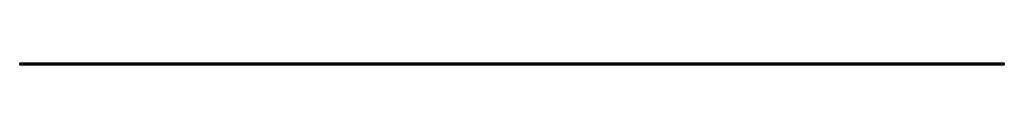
# Model space of a CAD drawing. Header units: millimetres. Extents: x 0 to 5800, y -12 to 0.
import ezdxf

# ---------------------------------------------------------------- set-up
doc = ezdxf.new("R2010")
doc.units = ezdxf.units.MM
doc.header["$LTSCALE"] = 10
doc.layers.add('3DD-cke-_BESCH_sich_laufhor_hilf', color=1, linetype='Continuous')

msp = doc.modelspace()

# ---------------------------------------------------------------- meshes
at = {"layer": '3DD-cke-_BESCH_sich_laufhor_hilf'}
mesh = msp.add_polymesh((6, 3), dxfattribs=at)
for k, corner in enumerate([(5800, -11.5, -79.5), (5800, 0, -79.5), (5800, 0, -79.5), (0, -11.5, -79.5), (0, 0, -79.5), (0, 0, -79.5), (0, -11.5), (0, 0), (0, 0, -79.5), (5800, -11.5), (5800, 0), (5800, 0, -79.5), (5800, -11.5), (5800, -11.5), (5800, -11.5, -79.5), (0, -11.5), (0, -11.5), (0, -11.5, -79.5)]):
    mesh.set_mesh_vertex(divmod(k, 3), corner)

doc.saveas('drawing.dxf')
